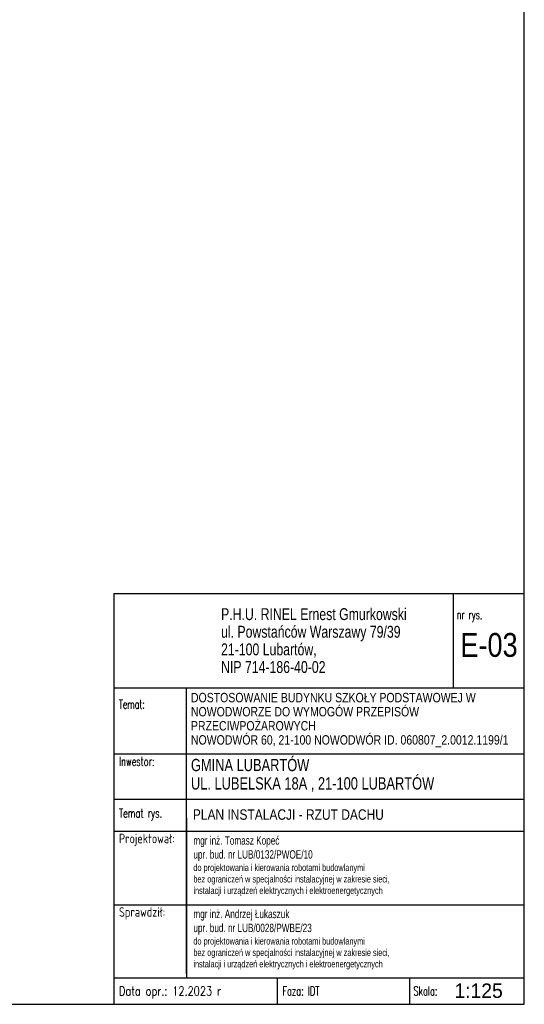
# Model space of a CAD drawing. Header units: centimetres. Extents: x -16053 to 7031, y -7778 to 254.
# Tile 169 of 256: x -4065 to -2388, y -6870 to -3597. Entities that reach past the tile are written whole.
import ezdxf

# ---------------------------------------------------------------- set-up
doc = ezdxf.new("R2010")
doc.units = ezdxf.units.CM
doc.header["$MEASUREMENT"] = 0
doc.layers.get('0').update_dxf_attribs({"linetype": 'CONTINUOUS'})
doc.layers.add('jt_tabela', color=130, linetype='CONTINUOUS')
doc.layers.add('OPISY ELEKTRYCZNE', color=120, linetype='CONTINUOUS')
doc.styles.add('ARIAL 1-100', font='txt', dxfattribs={"width": 0.7, "height": 18})
doc.styles.add('CP_TXTCON', font='arial.ttf', dxfattribs={"width": 0.8})
doc.styles.add('DYBY', font='ROMANS.SHX', dxfattribs={"width": 0.8})
doc.styles.add('Opisowy', font='txt')

# ---------------------------------------------------------------- blocks, each defined once
blk = doc.blocks.new('G$C368C7595')
at = {"layer": 'jt_tabela'}
blk.add_line((0, 26.89), (116.84, 26.89), dxfattribs=at)

msp = doc.modelspace()

# ---------------------------------------------------------------- linework, layer by layer
at = {"layer": 'jt_tabela'}
for p, q in [((-3751.967, -5504.241), (-3751.967, -6869.888)), ((-3751.967, -5504.241), (-2388.112, -5504.241)), ((-2623.48, -5818.122), (-2623.48, -5504.241)), ((-2388.112, -6869.888), (-2388.112, -5504.241)), ((-3751.967, -5818.122), (-2388.112, -5818.122)), ((-3511.101, -6768.989), (-3511.101, -5818.122)), ((-3751.967, -6037.764), (-2388.112, -6037.764)), ((-3751.967, -6187.517), (-2388.112, -6187.517)), ((-3511.101, -6251.649), (-3511.101, -6781.829)), ((-3751.967, -6294.768), (-2388.112, -6294.768)), ((-3751.967, -6539.003), (-2388.112, -6539.003)), ((-3752.28, -6781.829), (-2388.112, -6781.829)), ((-3751.967, -6781.829), (-2388.112, -6781.829)), ((-3210.119, -6781.829), (-3210.119, -6869.888)), ((-2768.197, -6869.888), (-2768.197, -6781.829)), ((-3751.967, -6869.888), (-2388.112, -6869.888))]:
    msp.add_line(p, q, dxfattribs=at)
at = {"layer": 'OPISY ELEKTRYCZNE', "linetype": 'ByBlock'}
msp.add_lwpolyline([(-9632.71, -6869.888), (-2388.112, -6869.888), (-2388.112, 20.953), (-9632.71, 20.953)], close=True, dxfattribs=at)

# ---------------------------------------------------------------- block references
at = {"xscale": 11.502, "yscale": 11.502, "zscale": 11.502}
msp.add_blockref('G$C368C7595', (-3751.967, -5813.53), dxfattribs=at)

# ---------------------------------------------------------------- texts
at = {"layer": 'jt_tabela'}
for s, height, style, width, p in [('nr rys.', 29.6867, 'DYBY', 0.645, (-2612.761, -5589.753)), ('E-03', 79.2724, 'Opisowy', 0.85, (-2600.581, -5715.037)), ('Temat:', 29.6867, 'DYBY', 0.64, (-3735.296, -5887.409)), ('Inwestor:', 29.6867, 'DYBY', 0.674, (-3735.296, -6077.468)), ('Temat rys.', 29.6867, 'DYBY', 0.674, (-3735.296, -6249.354)), ('PLAN INSTALACJI - RZUT DACHU', 34.6817, 'CP_TXTCON', 0.821813, (-3489.833, -6256.573)), ('Projektował:', 31.63282, 'DYBY', 0.75, (-3735.296, -6334.61)), ('Sprawdził:', 31.6328, 'DYBY', 0.75, (-3735.296, -6578.846)), ('Data opr.: 12.2023 r ', 29.68666, 'DYBY', 0.8, (-3735.296, -6840.435)), ('Faza: IDT', 29.6867, 'DYBY', 0.674, (-3192.386, -6840.435)), ('Skala:', 29.6867, 'DYBY', 0.674, (-2756.555, -6840.435))]:
    msp.add_text(s, height=height, dxfattribs=dict(at, style=style, width=width)).set_placement(p)
at = {"layer": 'jt_tabela', "style": 'Opisowy'}
msp.add_text('1:125', height=48.0924, dxfattribs=at).set_placement((-2620.586, -6848.687))
at = {"layer": 'jt_tabela', "attachment_point": 1, "style": 'DYBY'}
for s, insert, char_height, width, line_spacing_factor in [('{\\W0.74;\\fArial|b0|i0|c238|p34;P.H.U. RINEL Ernest Gmurkowski\\Pul. Powstańców Warszawy 79/39\\P21-100 Lubartów, \\PNIP 714-186-40-02}', (-3396.077, -5553.286), 39.49141, 1104.72174, 0.89), ('{\\fArial|b0|i0|c238|p34;DOSTOSOWANIE BUDYNKU SZKOŁY PODSTAWOWEJ W NOWODWORZE DO WYMOGÓW PRZEPISÓW PRZECIWPOŻAROWYCH \\PNOWODWÓR 60, 21-100 NOWODWÓR ID. 060807_2.0012.1199/1 \\P\\P}', (-3496.111, -5834.786), 31.24, 1101.11816, 0.9), ('{\\W0.75;\\fArial|b0|i0|c238|p34;\\H1.230769x;GMINA LUBARTÓW \\PUL. LUBELSKA 18A , 21-100 LUBARTÓW\\P}', (-3496.111, -6054.152), 33.08495, 1101.11816, 0.9)]:
    msp.add_mtext(s, dxfattribs=dict(at, insert=insert, char_height=char_height, width=width, line_spacing_factor=line_spacing_factor))
at = {"layer": 'jt_tabela', "char_height": 27.84932, "width": 1180.00657, "attachment_point": 1, "style": 'ARIAL 1-100'}
for s, insert in [('mgr inż. Tomasz Kopeć\\Pupr. bud. nr LUB/0132/PWOE/10\\P\\pxql;{\\H0.818504x;do projektowania i kierowania robotami budowlanymi\\Pbez ograniczeń w specjalności instalacyjnej w zakresie sieci,\\Pinstalacji i urządzeń elektrycznych i elektroenergetycznych}', (-3488.131, -6311.345)), ('mgr inż. Andrzej Łukaszuk\\Pupr. bud. nr LUB/0028/PWBE/23\\P\\pxql;{\\H0.818504x;do projektowania i kierowania robotami budowlanymi\\Pbez ograniczeń w specjalności instalacyjnej w zakresie sieci,\\Pinstalacji i urządzeń elektrycznych i elektroenergetycznych\\P}', (-3488.131, -6555.581))]:
    msp.add_mtext(s, dxfattribs=dict(at, insert=insert))

doc.saveas('drawing.dxf')
